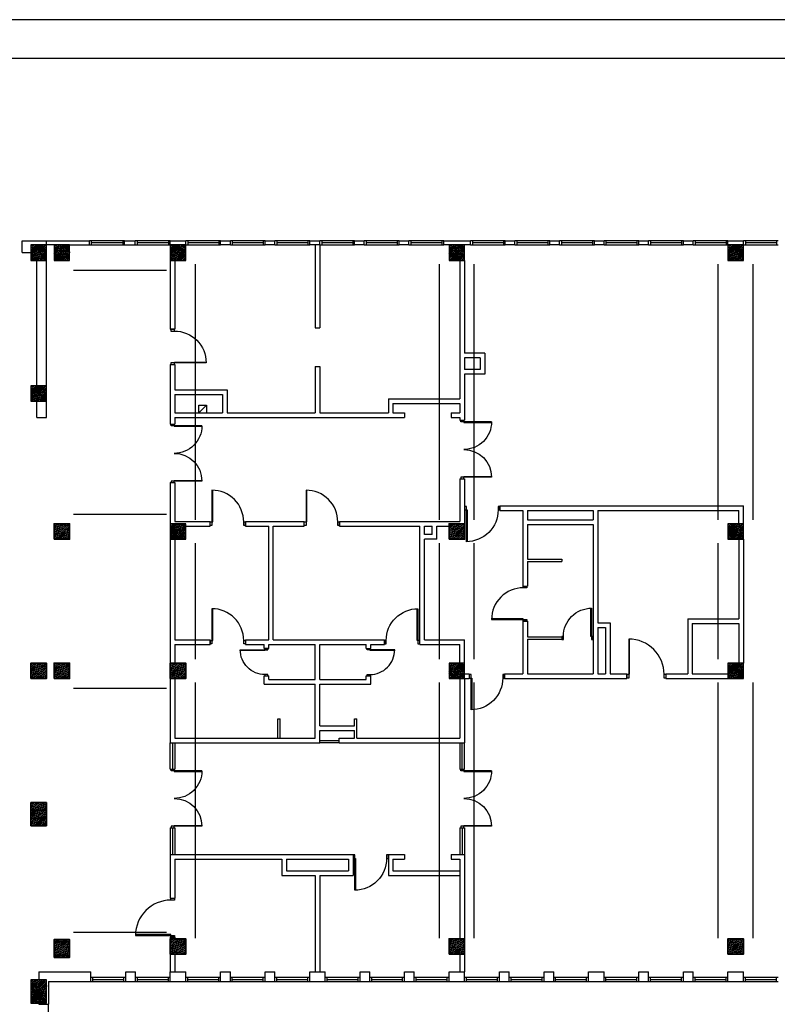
# Model space of a CAD drawing. Header units: millimetres. Extents: x 44889 to 52866, y -11417 to -4315.
# Tile 69 of 74: x 48862 to 49840, y -5587 to -4315. Entities that reach past the tile are written whole.
import ezdxf

# ---------------------------------------------------------------- set-up
doc = ezdxf.new("R2010")
doc.units = ezdxf.units.MM
for name, color, linetype in [('ARLES_ramka_wew', 10, 'Continuous'), ('ARLES_ramka_zew', 9, 'Continuous'), ('Podkład', 9, 'Continuous')]:
    doc.layers.add(name, color=color, linetype=linetype)
doc.layers.add('kreskowanie', color=9, linetype='Continuous', lineweight=18)
doc.layers.add('słupy gr0.7', color=9, linetype='Continuous', lineweight=35)

# ---------------------------------------------------------------- blocks, each defined once
blk = doc.blocks.new('słup 2')
at = {"layer": 'kreskowanie'}
h = blk.add_hatch(dxfattribs=at)
h.set_pattern_fill('ANSI36', color=256, style=0)
h.set_pattern_definition([(45, (-1340, -20), (1.683798, 6.173926), [7.9375, -1.5875, 0, -1.5875])])
h.paths.add_polyline_path([(20, -20), (20, 20), (-20, 20), (-20, -20)])
at = {"layer": 'słupy gr0.7'}
blk.add_lwpolyline([(-20, -20), (20, -20), (20, 20), (-20, 20)], close=True, dxfattribs=at)
blk = doc.blocks.new('d160')
at = {"layer": 'Podkład'}
for p, q in [((4.2, 80), (4.2, -4.2)), ((5.9, 4.2), (5.9, 80)), ((154.1, 4.2), (154.1, 80)), ((155.8, 80), (155.8, -4.2)), ((0, -4.2), (0, 4.2)), ((0, 4.2), (5.9, 4.2)), ((160, 4.2), (154.1, 4.2)), ((160, -4.2), (160, 4.2)), ((4.2, -4.2), (0, -4.2)), ((155.8, -4.2), (160, -4.2))]:
    blk.add_line(p, q, dxfattribs=at)
for centre, start, end in [((4.2, 4.2), 0, 90), ((155.8, 4.2), 89.9848, 180.0152)]:
    blk.add_arc(centre, 75.8, start, end, dxfattribs=at)

msp = doc.modelspace()

# ---------------------------------------------------------------- hatches: boundary and pattern name
at = {"layer": 'Podkład'}
h = msp.add_hatch(dxfattribs=at)
h.set_pattern_fill('ANSI36', color=256, scale=0.5, style=0)
h.set_pattern_definition([(45, (48216.0162, -4626.1265), (0.841899, 3.086963), [3.96875, -0.79375, 0, -0.79375])])
h.paths.add_polyline_path([(48896.02, -4626.13), (48896.02, -4606.13), (48876.02, -4606.13), (48876.02, -4626.13)])
h = msp.add_hatch(dxfattribs=at)
h.set_pattern_fill('ANSI36', color=256, scale=0.5, style=0)
h.set_pattern_definition([(45, (48246.0162, -4626.1265), (0.841899, 3.086963), [3.96875, -0.79375, 0, -0.79375])])
h.paths.add_polyline_path([(48926.02, -4626.13), (48926.02, -4606.13), (48906.02, -4606.13), (48906.02, -4626.13)])
h = msp.add_hatch(dxfattribs=at)
h.set_pattern_fill('ANSI36', color=256, scale=0.5, style=0)
h.set_pattern_definition([(45, (48396.0162, -4626.1265), (0.841899, 3.086963), [3.96875, -0.79375, 0, -0.79375])])
h.paths.add_polyline_path([(49076.02, -4626.13), (49076.02, -4606.13), (49056.02, -4606.13), (49056.02, -4626.13)])
h = msp.add_hatch(dxfattribs=at)
h.set_pattern_fill('ANSI36', color=256, scale=0.5, style=0)
h.set_pattern_definition([(45, (48756.0162, -4626.1265), (0.841899, 3.086963), [3.96875, -0.79375, 0, -0.79375])])
h.paths.add_polyline_path([(49436.02, -4626.13), (49436.02, -4606.13), (49416.02, -4606.13), (49416.02, -4626.13)])
h = msp.add_hatch(dxfattribs=at)
h.set_pattern_fill('ANSI36', color=256, scale=0.5, style=0)
h.set_pattern_definition([(45, (49116.0162, -4626.1265), (0.841899, 3.086963), [3.96875, -0.79375, 0, -0.79375])])
h.paths.add_polyline_path([(49796.02, -4626.13), (49796.02, -4606.13), (49776.02, -4606.13), (49776.02, -4626.13)])
h = msp.add_hatch(dxfattribs=at)
h.set_pattern_fill('ANSI36', color=256, scale=0.5, style=0)
h.set_pattern_definition([(45, (48216.0162, -4808.1265), (0.841899, 3.086963), [3.96875, -0.79375, 0, -0.79375])])
h.paths.add_polyline_path([(48896.02, -4808.13), (48896.02, -4788.13), (48876.02, -4788.13), (48876.02, -4808.13)])
h = msp.add_hatch(dxfattribs=at)
h.set_pattern_fill('ANSI36', color=256, scale=0.5, style=0)
h.set_pattern_definition([(45, (48396.0162, -4986.1265), (0.841899, 3.086963), [3.96875, -0.79375, 0, -0.79375])])
h.paths.add_polyline_path([(49076.02, -4986.13), (49076.02, -4966.13), (49056.02, -4966.13), (49056.02, -4986.13)])
h = msp.add_hatch(dxfattribs=at)
h.set_pattern_fill('ANSI36', color=256, scale=0.5, style=0)
h.set_pattern_definition([(45, (49116.0162, -4986.1265), (0.841899, 3.086963), [3.96875, -0.79375, 0, -0.79375])])
h.paths.add_polyline_path([(49796.02, -4986.13), (49796.02, -4966.13), (49776.02, -4966.13), (49776.02, -4986.13)])
h = msp.add_hatch(dxfattribs=at)
h.set_pattern_fill('ANSI36', color=256, scale=0.5, style=0)
h.set_pattern_definition([(45, (48756.0162, -5166.1265), (0.841899, 3.086963), [3.96875, -0.79375, 0, -0.79375])])
h.paths.add_polyline_path([(49436.02, -5166.13), (49436.02, -5146.13), (49416.02, -5146.13), (49416.02, -5166.13)])
h = msp.add_hatch(dxfattribs=at)
h.set_pattern_fill('ANSI36', color=256, scale=0.5, style=0)
h.set_pattern_definition([(45, (49116.0162, -5166.1265), (0.841899, 3.086963), [3.96875, -0.79375, 0, -0.79375])])
h.paths.add_polyline_path([(49796.02, -5166.13), (49796.02, -5146.13), (49776.02, -5146.13), (49776.02, -5166.13)])
h = msp.add_hatch(dxfattribs=at)
h.set_pattern_fill('ANSI36', color=256, scale=0.5, style=0)
h.set_pattern_definition([(45, (48876.0162, -5585.1265), (0.8419, 3.08696), [3.96875, -0.79375, 0, -0.79375])])
h.paths.add_polyline_path([(48896.02, -5585.13), (48896.02, -5555.13), (48876.02, -5555.13), (48876.02, -5585.13)])

# ---------------------------------------------------------------- linework, layer by layer
at = {"layer": 'ARLES_ramka_wew', "linetype": 'Continuous'}
msp.add_lwpolyline([(52815.71, -4365.45), (44938.58, -4365.45), (44938.58, -8496.66), (45088.58, -8496.66), (45088.58, -11366.66), (52815.71, -11366.66)], close=True, dxfattribs=at)
at = {"layer": 'ARLES_ramka_zew'}
msp.add_lwpolyline([(44888.58, -11416.66), (52865.71, -11416.66), (52865.71, -4315.45), (44888.58, -4315.45)], close=True, dxfattribs=at)
at = {"layer": 'Podkład'}
for p, q in [((48864.52, -4616.13), (48864.52, -4601.13)), ((48864.52, -4601.13), (48896.02, -4601.13)), ((48896.02, -4601.13), (48951.52, -4601.13)), ((48896.02, -4606.13), (48896.02, -4601.13)), ((48951.52, -4606.13), (48951.52, -4601.13)), ((48997.02, -4601.13), (48951.52, -4601.13)), ((48954.02, -4601.13), (48954.02, -4606.13)), ((48994.52, -4601.13), (48994.52, -4606.13)), ((48997.02, -4606.13), (48997.02, -4601.13)), ((48997.02, -4601.13), (49010.52, -4601.13)), ((49010.52, -4606.13), (49010.52, -4601.13)), ((49056.02, -4601.13), (49010.52, -4601.13)), ((49013.02, -4601.13), (49013.02, -4606.13)), ((49053.52, -4601.13), (49053.52, -4606.13)), ((49056.02, -4606.13), (49056.02, -4601.13)), ((49056.02, -4601.13), (49076.02, -4601.13)), ((49076.02, -4606.13), (49076.02, -4601.13)), ((49121.02, -4601.13), (49076.02, -4601.13)), ((49078.52, -4601.13), (49078.52, -4606.13)), ((49118.52, -4601.13), (49118.52, -4606.13)), ((49121.02, -4606.13), (49121.02, -4601.13)), ((49121.02, -4601.13), (49133.52, -4601.13)), ((49133.52, -4606.13), (49133.52, -4601.13)), ((49178.52, -4601.13), (49133.52, -4601.13)), ((49136.02, -4601.13), (49136.02, -4606.13)), ((49176.02, -4601.13), (49176.02, -4606.13)), ((49178.52, -4606.13), (49178.52, -4601.13)), ((49178.52, -4601.13), (49191.02, -4601.13)), ((49191.02, -4606.13), (49191.02, -4601.13)), ((49236.02, -4601.13), (49191.02, -4601.13)), ((49193.52, -4601.13), (49193.52, -4606.13)), ((49233.52, -4601.13), (49233.52, -4606.13)), ((49236.02, -4606.13), (49236.02, -4601.13)), ((49236.02, -4601.13), (49249.02, -4601.13)), ((49249.02, -4606.13), (49249.02, -4601.13)), ((49294.02, -4601.13), (49249.02, -4601.13)), ((49251.52, -4601.13), (49251.52, -4606.13)), ((49291.52, -4601.13), (49291.52, -4606.13)), ((49294.02, -4606.13), (49294.02, -4601.13)), ((49294.02, -4601.13), (49306.52, -4601.13)), ((49306.52, -4606.13), (49306.52, -4601.13)), ((49351.52, -4601.13), (49306.52, -4601.13)), ((49309.02, -4601.13), (49309.02, -4606.13)), ((49349.02, -4601.13), (49349.02, -4606.13)), ((49351.52, -4606.13), (49351.52, -4601.13)), ((49351.52, -4601.13), (49364.02, -4601.13)), ((49364.02, -4606.13), (49364.02, -4601.13)), ((49409.02, -4601.13), (49364.02, -4601.13)), ((49366.52, -4601.13), (49366.52, -4606.13)), ((49406.52, -4601.13), (49406.52, -4606.13)), ((49409.02, -4606.13), (49409.02, -4601.13)), ((49409.02, -4601.13), (49443.52, -4601.13)), ((49443.52, -4606.13), (49443.52, -4601.13)), ((49488.52, -4601.13), (49443.52, -4601.13)), ((49446.02, -4601.13), (49446.02, -4606.13)), ((49486.02, -4601.13), (49486.02, -4606.13)), ((49488.52, -4606.13), (49488.52, -4601.13)), ((49488.52, -4601.13), (49501.02, -4601.13)), ((49501.02, -4606.13), (49501.02, -4601.13)), ((49546.02, -4601.13), (49501.02, -4601.13)), ((49503.52, -4601.13), (49503.52, -4606.13)), ((49543.52, -4601.13), (49543.52, -4606.13)), ((49546.02, -4606.13), (49546.02, -4601.13)), ((49546.02, -4601.13), (49558.52, -4601.13)), ((49558.52, -4606.13), (49558.52, -4601.13)), ((49603.52, -4601.13), (49558.52, -4601.13)), ((49561.02, -4601.13), (49561.02, -4606.13)), ((49601.02, -4601.13), (49601.02, -4606.13)), ((49603.52, -4606.13), (49603.52, -4601.13)), ((49603.52, -4601.13), (49616.02, -4601.13)), ((49616.02, -4606.13), (49616.02, -4601.13)), ((49661.02, -4601.13), (49616.02, -4601.13)), ((49618.52, -4601.13), (49618.52, -4606.13)), ((49658.52, -4601.13), (49658.52, -4606.13)), ((49661.02, -4606.13), (49661.02, -4601.13)), ((49661.02, -4601.13), (49673.52, -4601.13)), ((49673.52, -4606.13), (49673.52, -4601.13)), ((49718.52, -4601.13), (49673.52, -4601.13)), ((49676.02, -4601.13), (49676.02, -4606.13)), ((49716.02, -4601.13), (49716.02, -4606.13)), ((49718.52, -4606.13), (49718.52, -4601.13)), ((49718.52, -4601.13), (49731.02, -4601.13)), ((49731.02, -4606.13), (49731.02, -4601.13)), ((49776.02, -4601.13), (49731.02, -4601.13)), ((49733.52, -4601.13), (49733.52, -4606.13)), ((49773.52, -4601.13), (49773.52, -4606.13)), ((49776.02, -4606.13), (49776.02, -4601.13)), ((49776.02, -4601.13), (49796.02, -4601.13)), ((49796.02, -4606.13), (49796.02, -4601.13)), ((49841.02, -4601.13), (49796.02, -4601.13)), ((49798.52, -4601.13), (49798.52, -4606.13)), ((49838.52, -4601.13), (49838.52, -4606.13)), ((48906.02, -4606.13), (48896.02, -4606.13)), ((48926.02, -4606.13), (48951.52, -4606.13)), ((48951.52, -4606.13), (48997.02, -4606.13)), ((48994.52, -4603.63), (48954.02, -4603.63)), ((48997.02, -4606.13), (49010.52, -4606.13)), ((49010.52, -4606.13), (49056.02, -4606.13)), ((49053.52, -4603.63), (49013.02, -4603.63)), ((49076.02, -4606.13), (49121.02, -4606.13)), ((49118.52, -4603.63), (49078.52, -4603.63)), ((49133.52, -4606.13), (49121.02, -4606.13)), ((49133.52, -4606.13), (49178.52, -4606.13)), ((49176.02, -4603.63), (49136.02, -4603.63)), ((49191.02, -4606.13), (49178.52, -4606.13)), ((49191.02, -4606.13), (49236.02, -4606.13)), ((49233.52, -4603.63), (49193.52, -4603.63)), ((49249.02, -4606.13), (49236.02, -4606.13)), ((49243.02, -4606.13), (49243.02, -4713.13)), ((49249.02, -4606.13), (49249.02, -4713.13)), ((49249.02, -4606.13), (49294.02, -4606.13)), ((49291.52, -4603.63), (49251.52, -4603.63)), ((49306.52, -4606.13), (49294.02, -4606.13)), ((49306.52, -4606.13), (49351.52, -4606.13)), ((49349.02, -4603.63), (49309.02, -4603.63)), ((49364.02, -4606.13), (49351.52, -4606.13)), ((49364.02, -4606.13), (49409.02, -4606.13)), ((49406.52, -4603.63), (49366.52, -4603.63)), ((49416.02, -4606.13), (49409.02, -4606.13)), ((49443.52, -4606.13), (49436.02, -4606.13)), ((49443.52, -4606.13), (49488.52, -4606.13)), ((49486.02, -4603.63), (49446.02, -4603.63)), ((49501.02, -4606.13), (49488.52, -4606.13)), ((49501.02, -4606.13), (49546.02, -4606.13)), ((49543.52, -4603.63), (49503.52, -4603.63)), ((49558.52, -4606.13), (49546.02, -4606.13)), ((49558.52, -4606.13), (49603.52, -4606.13)), ((49601.02, -4603.63), (49561.02, -4603.63)), ((49616.02, -4606.13), (49603.52, -4606.13)), ((49616.02, -4606.13), (49661.02, -4606.13)), ((49658.52, -4603.63), (49618.52, -4603.63)), ((49673.52, -4606.13), (49661.02, -4606.13)), ((49673.52, -4606.13), (49718.52, -4606.13)), ((49716.02, -4603.63), (49676.02, -4603.63)), ((49731.02, -4606.13), (49718.52, -4606.13)), ((49731.02, -4606.13), (49776.02, -4606.13)), ((49773.52, -4603.63), (49733.52, -4603.63)), ((49796.02, -4606.13), (49841.02, -4606.13)), ((49838.52, -4603.63), (49798.52, -4603.63)), ((48864.52, -4616.13), (48876.02, -4616.13)), ((48883.52, -4788.13), (48883.52, -4626.13)), ((48896.02, -4788.13), (48896.02, -4626.13)), ((49056.02, -4626.13), (49056.02, -4715.13)), ((49062.02, -4626.13), (49062.02, -4715.13)), ((49430.02, -4626.13), (49430.02, -4805.13)), ((49436.02, -4626.13), (49436.02, -4746.13)), ((48931.02, -4638.63), (49051.02, -4638.63)), ((49088.52, -4961.13), (49088.52, -4631.13)), ((49403.52, -4961.13), (49403.52, -4631.13)), ((49448.52, -4961.13), (49448.52, -4631.13)), ((49763.52, -4961.13), (49763.52, -4631.13)), ((49808.52, -4961.13), (49808.52, -4631.13)), ((49056.02, -4715.13), (49062.02, -4715.13)), ((49243.02, -4713.13), (49249.02, -4713.13)), ((49462.02, -4746.13), (49436.02, -4746.13)), ((49456.02, -4752.13), (49436.02, -4752.13)), ((49436.02, -4752.13), (49436.02, -4767.13)), ((49456.02, -4752.13), (49456.02, -4767.13)), ((49462.02, -4746.13), (49462.02, -4773.13)), ((49056.02, -4760.63), (49062.02, -4760.63)), ((49056.02, -4760.63), (49056.02, -4837.63)), ((49062.02, -4760.63), (49062.02, -4793.13)), ((49243.02, -4763.13), (49249.02, -4763.13)), ((49243.02, -4763.13), (49243.02, -4823.13)), ((49249.02, -4763.13), (49249.02, -4823.13)), ((49456.02, -4767.13), (49436.02, -4767.13)), ((49462.02, -4773.13), (49436.02, -4773.13)), ((49436.02, -4773.13), (49436.02, -4832.63)), ((49062.02, -4793.13), (49129.52, -4793.13)), ((49062.02, -4799.13), (49123.52, -4799.13)), ((49062.02, -4799.13), (49062.02, -4823.13)), ((49123.52, -4799.13), (49123.52, -4823.13)), ((49129.52, -4793.13), (49129.52, -4823.13)), ((48883.52, -4829.13), (48883.52, -4808.13)), ((48896.02, -4829.13), (48896.02, -4808.13)), ((49092.77, -4823.13), (49092.77, -4813.13)), ((49092.77, -4813.13), (49102.77, -4813.13)), ((49092.77, -4823.13), (49102.77, -4813.13)), ((49102.77, -4813.13), (49102.77, -4823.13)), ((49337.52, -4805.13), (49337.52, -4823.13)), ((49337.52, -4805.13), (49430.02, -4805.13)), ((49343.52, -4811.13), (49343.52, -4823.13)), ((49343.52, -4811.13), (49430.02, -4811.13)), ((49430.02, -4811.13), (49430.02, -4823.13)), ((48883.52, -4829.13), (48896.02, -4829.13)), ((49062.02, -4823.13), (49123.52, -4823.13)), ((49062.02, -4829.13), (49358.52, -4829.13)), ((49062.02, -4829.13), (49062.02, -4837.63)), ((49129.52, -4823.13), (49243.02, -4823.13)), ((49249.02, -4823.13), (49337.52, -4823.13)), ((49343.52, -4823.13), (49358.52, -4823.13)), ((49358.52, -4823.13), (49358.52, -4829.13)), ((49418.52, -4823.13), (49418.52, -4829.13)), ((49418.52, -4823.13), (49430.02, -4823.13)), ((49418.52, -4829.13), (49430.02, -4829.13)), ((49430.02, -4829.13), (49430.02, -4832.63)), ((49056.02, -4837.63), (49062.02, -4837.63)), ((49430.02, -4832.63), (49436.02, -4832.63)), ((49056.02, -4913.13), (49062.02, -4913.13)), ((49056.02, -4913.13), (49056.02, -4976.13)), ((49062.02, -4913.13), (49062.02, -4963.13)), ((49430.02, -4908.13), (49436.02, -4908.13)), ((49430.02, -4908.13), (49430.02, -4963.13)), ((49436.02, -4908.13), (49436.02, -4980.62)), ((49481.52, -4943.13), (49796.02, -4943.13)), ((49481.52, -4943.13), (49481.52, -4949.13)), ((49796.02, -4966.13), (49796.02, -4943.13)), ((48931.02, -4953.63), (49051.02, -4953.63)), ((49481.52, -4949.13), (49511.02, -4949.13)), ((49511.02, -4949.13), (49511.02, -5046.63)), ((49517.02, -4949.13), (49517.02, -4961.13)), ((49517.02, -4949.13), (49602.02, -4949.13)), ((49602.02, -4949.13), (49602.02, -4961.13)), ((49608.02, -4949.13), (49608.02, -5094.13)), ((49608.02, -4949.13), (49790.02, -4949.13)), ((49790.02, -4966.13), (49790.02, -4949.13)), ((49062.02, -4963.13), (49107.52, -4963.13)), ((49076.02, -4969.13), (49107.52, -4969.13)), ((49107.52, -4969.13), (49107.52, -4963.13)), ((49153.02, -4969.13), (49153.02, -4963.13)), ((49153.02, -4963.13), (49229.02, -4963.13)), ((49153.02, -4969.13), (49183.02, -4969.13)), ((49183.02, -5116.13), (49183.02, -4969.13)), ((49189.02, -5116.13), (49189.02, -4969.13)), ((49189.02, -4969.13), (49229.02, -4969.13)), ((49229.02, -4969.13), (49229.02, -4963.13)), ((49274.52, -4969.13), (49274.52, -4963.13)), ((49274.52, -4963.13), (49430.02, -4963.13)), ((49274.52, -4969.13), (49378.02, -4969.13)), ((49378.02, -5122.13), (49378.02, -4969.13)), ((49384.02, -4969.13), (49394.02, -4969.13)), ((49384.02, -4980.13), (49384.02, -4969.13)), ((49394.02, -4980.13), (49394.02, -4969.13)), ((49400.02, -4986.13), (49400.02, -4969.13)), ((49400.02, -4969.13), (49416.02, -4969.13)), ((49517.02, -4961.13), (49602.02, -4961.13)), ((49517.02, -4967.13), (49602.02, -4967.13)), ((49517.02, -4967.13), (49517.02, -5012.13)), ((49602.02, -4967.13), (49602.02, -5160.13)), ((49394.02, -4980.13), (49384.02, -4980.13)), ((49056.02, -4986.13), (49056.02, -5146.13)), ((49062.02, -4986.13), (49062.02, -5116.13)), ((49088.52, -5141.13), (49088.52, -4991.13)), ((49384.02, -5116.13), (49384.02, -4986.13)), ((49400.02, -4986.13), (49384.02, -4986.13)), ((49403.52, -5141.13), (49403.52, -4991.13)), ((49448.52, -5141.13), (49448.52, -4991.13)), ((49763.52, -5141.13), (49763.52, -4991.13)), ((49790.02, -4986.13), (49790.02, -5089.13)), ((49796.02, -4986.13), (49796.02, -5146.13)), ((49517.02, -5012.13), (49561.52, -5012.13)), ((49517.02, -5015.13), (49561.52, -5015.13)), ((49517.02, -5015.13), (49517.02, -5046.63)), ((49561.52, -5012.13), (49561.52, -5015.13)), ((49511.02, -5046.63), (49517.02, -5046.63)), ((49511.02, -5092.13), (49517.02, -5092.13)), ((49511.02, -5092.13), (49511.02, -5160.13)), ((49517.02, -5092.13), (49517.02, -5112.13)), ((49608.02, -5094.13), (49624.02, -5094.13)), ((49624.02, -5094.13), (49624.02, -5160.13)), ((49724.02, -5089.13), (49724.02, -5160.13)), ((49724.02, -5089.13), (49790.02, -5089.13)), ((49730.02, -5095.13), (49730.02, -5160.13)), ((49730.02, -5095.13), (49790.02, -5095.13)), ((49790.02, -5095.13), (49790.02, -5146.13)), ((49608.02, -5100.13), (49618.02, -5100.13)), ((49608.02, -5100.13), (49608.02, -5160.13)), ((49618.02, -5100.13), (49618.02, -5160.13)), ((49062.02, -5116.13), (49107.52, -5116.13)), ((49062.02, -5122.13), (49107.52, -5122.13)), ((49062.02, -5122.13), (49062.02, -5146.13)), ((49107.52, -5116.13), (49107.52, -5122.13)), ((49153.02, -5116.13), (49153.02, -5122.13)), ((49153.02, -5116.13), (49183.02, -5116.13)), ((49153.02, -5122.13), (49177.02, -5122.13)), ((49177.02, -5127.13), (49177.02, -5122.13)), ((49183.02, -5122.13), (49243.02, -5122.13)), ((49183.02, -5127.13), (49183.02, -5122.13)), ((49189.02, -5116.13), (49332.52, -5116.13)), ((49243.02, -5167.13), (49243.02, -5122.13)), ((49249.02, -5167.13), (49249.02, -5122.13)), ((49249.02, -5122.13), (49309.02, -5122.13)), ((49309.02, -5127.13), (49309.02, -5122.13)), ((49315.02, -5122.13), (49332.52, -5122.13)), ((49315.02, -5127.13), (49315.02, -5122.13)), ((49332.52, -5122.13), (49332.52, -5116.13)), ((49378.02, -5122.13), (49430.02, -5122.13)), ((49384.02, -5116.13), (49436.02, -5116.13)), ((49430.02, -5146.13), (49430.02, -5122.13)), ((49436.02, -5146.13), (49436.02, -5116.13)), ((49517.02, -5112.13), (49561.52, -5112.13)), ((49517.02, -5115.13), (49561.52, -5115.13)), ((49517.02, -5115.13), (49517.02, -5160.13)), ((49561.52, -5112.13), (49561.52, -5115.13)), ((49177.02, -5127.13), (49183.02, -5127.13)), ((49309.02, -5127.13), (49315.02, -5127.13)), ((49436.02, -5160.13), (49442.02, -5160.13)), ((49442.02, -5160.13), (49442.02, -5166.13)), ((49487.52, -5160.13), (49487.52, -5166.13)), ((49487.52, -5160.13), (49511.02, -5160.13)), ((49517.02, -5160.13), (49602.02, -5160.13)), ((49608.02, -5160.13), (49618.02, -5160.13)), ((49624.02, -5160.13), (49645.52, -5160.13)), ((49645.52, -5160.13), (49645.52, -5166.13)), ((49696.02, -5160.13), (49696.02, -5166.13)), ((49696.02, -5160.13), (49724.02, -5160.13)), ((49730.02, -5160.13), (49776.02, -5160.13)), ((49056.02, -5166.13), (49056.02, -5249.13)), ((49062.02, -5166.13), (49062.02, -5243.13)), ((49088.52, -5501.13), (49088.52, -5171.13)), ((49177.02, -5173.13), (49177.02, -5162.63)), ((49177.02, -5162.63), (49183.02, -5162.63)), ((49177.02, -5173.13), (49243.02, -5173.13)), ((49183.02, -5167.13), (49183.02, -5162.63)), ((49183.02, -5167.13), (49243.02, -5167.13)), ((49243.02, -5243.13), (49243.02, -5173.13)), ((49249.02, -5167.13), (49309.02, -5167.13)), ((49249.02, -5173.13), (49315.02, -5173.13)), ((49249.02, -5227.13), (49249.02, -5173.13)), ((49309.02, -5167.13), (49309.02, -5162.63)), ((49309.02, -5162.63), (49315.02, -5162.63)), ((49315.02, -5173.13), (49315.02, -5162.63)), ((49403.52, -5501.13), (49403.52, -5171.13)), ((49430.02, -5166.13), (49430.02, -5243.13)), ((49436.02, -5166.13), (49436.02, -5249.13)), ((49436.02, -5166.13), (49442.02, -5166.13)), ((49448.52, -5501.13), (49448.52, -5171.13)), ((49487.52, -5166.13), (49645.52, -5166.13)), ((49696.02, -5166.13), (49776.02, -5166.13)), ((49763.52, -5501.13), (49763.52, -5171.13)), ((49808.52, -5501.13), (49808.52, -5171.13)), ((48931.02, -5178.63), (49051.02, -5178.63)), ((49195.02, -5243.13), (49195.02, -5218.13)), ((49195.02, -5218.13), (49198.02, -5218.13)), ((49198.02, -5243.13), (49198.02, -5218.13)), ((49294.02, -5218.13), (49297.02, -5218.13)), ((49294.02, -5227.13), (49294.02, -5218.13)), ((49297.02, -5243.13), (49297.02, -5218.13)), ((49249.02, -5227.13), (49294.02, -5227.13)), ((49249.02, -5249.13), (49249.02, -5233.13)), ((49249.02, -5233.13), (49294.02, -5233.13)), ((49294.02, -5243.13), (49294.02, -5233.13)), ((49056.02, -5249.13), (49249.02, -5249.13)), ((49056.02, -5283.13), (49056.02, -5249.13)), ((49059.02, -5249.13), (49059.02, -5283.13)), ((49062.02, -5243.13), (49243.02, -5243.13)), ((49062.02, -5249.13), (49062.02, -5283.13)), ((49274.02, -5246.63), (49249.02, -5246.63)), ((49274.02, -5249.13), (49249.02, -5249.13)), ((49274.02, -5243.13), (49294.02, -5243.13)), ((49274.02, -5249.13), (49274.02, -5243.13)), ((49274.02, -5249.13), (49436.02, -5249.13)), ((49297.02, -5243.13), (49430.02, -5243.13)), ((49430.02, -5249.13), (49430.02, -5283.13)), ((49433.02, -5283.13), (49433.02, -5249.13)), ((49436.02, -5283.13), (49436.02, -5249.13)), ((49056.02, -5283.13), (49062.02, -5283.13)), ((49430.02, -5283.13), (49436.02, -5283.13)), ((49056.02, -5358.63), (49062.02, -5358.63)), ((49056.02, -5358.63), (49056.02, -5393.13)), ((49059.02, -5358.63), (49059.02, -5393.13)), ((49062.02, -5358.63), (49062.02, -5393.13)), ((49430.02, -5358.63), (49436.02, -5358.63)), ((49430.02, -5358.63), (49430.02, -5393.13)), ((49433.02, -5358.63), (49433.02, -5393.13)), ((49436.02, -5358.63), (49436.02, -5393.13)), ((49056.02, -5393.13), (49056.02, -5449.63)), ((49056.02, -5393.13), (49292.02, -5393.13)), ((49062.02, -5399.13), (49200.02, -5399.13)), ((49062.02, -5399.13), (49062.02, -5449.63)), ((49200.02, -5399.13), (49200.02, -5420.13)), ((49206.02, -5399.13), (49206.02, -5414.13)), ((49206.02, -5399.13), (49286.02, -5399.13)), ((49286.02, -5399.13), (49286.02, -5414.13)), ((49292.02, -5393.13), (49292.02, -5420.13)), ((49337.52, -5393.13), (49337.52, -5420.13)), ((49337.52, -5393.13), (49358.52, -5393.13)), ((49343.52, -5399.13), (49343.52, -5414.13)), ((49343.52, -5399.13), (49358.52, -5399.13)), ((49358.52, -5393.13), (49358.52, -5399.13)), ((49418.52, -5393.13), (49418.52, -5399.13)), ((49418.52, -5393.13), (49436.02, -5393.13)), ((49418.52, -5399.13), (49430.02, -5399.13)), ((49430.02, -5399.13), (49430.02, -5501.99)), ((49436.02, -5393.13), (49436.02, -5501.99)), ((49206.02, -5414.13), (49286.02, -5414.13)), ((49343.52, -5414.13), (49430.02, -5414.13)), ((49200.02, -5420.13), (49243.02, -5420.13)), ((49243.02, -5420.13), (49243.02, -5544.63)), ((49249.02, -5420.13), (49249.02, -5544.63)), ((49249.02, -5420.13), (49292.02, -5420.13)), ((49337.52, -5420.13), (49430.02, -5420.13)), ((49056.02, -5449.63), (49062.02, -5449.63)), ((48931.02, -5493.63), (49051.02, -5493.63)), ((49056.02, -5500.13), (49062.02, -5500.13)), ((49056.02, -5500.13), (49056.02, -5501.99)), ((49062.02, -5500.13), (49062.02, -5501.99)), ((49056.02, -5521.99), (49056.02, -5544.63)), ((49062.02, -5521.99), (49062.02, -5544.63)), ((49430.02, -5521.99), (49430.02, -5544.63)), ((49436.02, -5521.99), (49436.02, -5544.63)), ((48886.02, -5544.63), (48886.02, -5555.13)), ((48886.02, -5544.63), (48953.52, -5544.63)), ((48953.52, -5557.13), (48953.52, -5544.63)), ((48998.52, -5552.13), (48953.52, -5552.13)), ((48956.02, -5557.13), (48956.02, -5552.13)), ((48956.02, -5554.63), (48996.02, -5554.63)), ((48996.02, -5557.13), (48996.02, -5552.13)), ((48998.52, -5557.13), (48998.52, -5544.63)), ((48998.52, -5544.63), (49011.02, -5544.63)), ((49011.02, -5557.13), (49011.02, -5544.63)), ((49056.02, -5552.13), (49011.02, -5552.13)), ((49013.52, -5557.13), (49013.52, -5552.13)), ((49013.52, -5554.63), (49053.52, -5554.63)), ((49053.52, -5557.13), (49053.52, -5552.13)), ((49056.02, -5557.13), (49056.02, -5544.63)), ((49056.02, -5544.63), (49076.02, -5544.63)), ((49076.02, -5557.13), (49076.02, -5544.63)), ((49121.02, -5552.13), (49076.02, -5552.13)), ((49078.52, -5557.13), (49078.52, -5552.13)), ((49078.52, -5554.63), (49118.52, -5554.63)), ((49118.52, -5557.13), (49118.52, -5552.13)), ((49121.02, -5557.13), (49121.02, -5544.63)), ((49121.02, -5544.63), (49133.52, -5544.63)), ((49133.52, -5557.13), (49133.52, -5544.63)), ((49178.52, -5552.13), (49133.52, -5552.13)), ((49136.02, -5557.13), (49136.02, -5552.13)), ((49136.02, -5554.63), (49176.02, -5554.63)), ((49176.02, -5557.13), (49176.02, -5552.13)), ((49178.52, -5557.13), (49178.52, -5544.63)), ((49178.52, -5544.63), (49191.02, -5544.63)), ((49191.02, -5557.13), (49191.02, -5544.63)), ((49236.02, -5552.13), (49191.02, -5552.13)), ((49193.52, -5557.13), (49193.52, -5552.13)), ((49193.52, -5554.63), (49233.52, -5554.63)), ((49233.52, -5557.13), (49233.52, -5552.13)), ((49236.02, -5557.13), (49236.02, -5544.63)), ((49236.02, -5544.63), (49256.02, -5544.63)), ((49256.02, -5557.13), (49256.02, -5544.63)), ((49301.02, -5552.13), (49256.02, -5552.13)), ((49258.52, -5557.13), (49258.52, -5552.13)), ((49258.52, -5554.63), (49298.52, -5554.63)), ((49298.52, -5557.13), (49298.52, -5552.13)), ((49301.02, -5557.13), (49301.02, -5544.63)), ((49301.02, -5544.63), (49313.52, -5544.63)), ((49313.52, -5557.13), (49313.52, -5544.63)), ((49358.52, -5552.13), (49313.52, -5552.13)), ((49316.02, -5557.13), (49316.02, -5552.13)), ((49316.02, -5554.63), (49356.02, -5554.63)), ((49356.02, -5557.13), (49356.02, -5552.13)), ((49358.52, -5557.13), (49358.52, -5544.63)), ((49358.52, -5544.63), (49371.02, -5544.63)), ((49371.02, -5557.13), (49371.02, -5544.63)), ((49416.02, -5552.13), (49371.02, -5552.13)), ((49373.52, -5557.13), (49373.52, -5552.13)), ((49373.52, -5554.63), (49413.52, -5554.63)), ((49413.52, -5557.13), (49413.52, -5552.13)), ((49416.02, -5557.13), (49416.02, -5544.63)), ((49416.02, -5544.63), (49436.02, -5544.63)), ((49436.02, -5557.13), (49436.02, -5544.63)), ((49481.02, -5552.13), (49436.02, -5552.13)), ((49438.52, -5557.13), (49438.52, -5552.13)), ((49438.52, -5554.63), (49478.52, -5554.63)), ((49478.52, -5557.13), (49478.52, -5552.13)), ((49481.02, -5557.13), (49481.02, -5544.63)), ((49481.02, -5544.63), (49493.52, -5544.63)), ((49493.52, -5557.13), (49493.52, -5544.63)), ((49538.52, -5552.13), (49493.52, -5552.13)), ((49496.02, -5557.13), (49496.02, -5552.13)), ((49496.02, -5554.63), (49536.02, -5554.63)), ((49536.02, -5557.13), (49536.02, -5552.13)), ((49538.52, -5557.13), (49538.52, -5544.63)), ((49538.52, -5544.63), (49551.02, -5544.63)), ((49551.02, -5557.13), (49551.02, -5544.63)), ((49596.02, -5552.13), (49551.02, -5552.13)), ((49553.52, -5557.13), (49553.52, -5552.13)), ((49553.52, -5554.63), (49593.52, -5554.63)), ((49593.52, -5557.13), (49593.52, -5552.13)), ((49596.02, -5557.13), (49596.02, -5544.63)), ((49596.02, -5544.63), (49616.02, -5544.63)), ((49616.02, -5557.13), (49616.02, -5544.63)), ((49661.02, -5552.13), (49616.02, -5552.13)), ((49618.52, -5557.13), (49618.52, -5552.13)), ((49618.52, -5554.63), (49658.52, -5554.63)), ((49658.52, -5557.13), (49658.52, -5552.13)), ((49661.02, -5557.13), (49661.02, -5544.63)), ((49661.02, -5544.63), (49673.52, -5544.63)), ((49673.52, -5557.13), (49673.52, -5544.63)), ((49718.52, -5552.13), (49673.52, -5552.13)), ((49676.02, -5557.13), (49676.02, -5552.13)), ((49676.02, -5554.63), (49716.02, -5554.63)), ((49716.02, -5557.13), (49716.02, -5552.13)), ((49718.52, -5557.13), (49718.52, -5544.63)), ((49718.52, -5544.63), (49731.02, -5544.63)), ((49731.02, -5557.13), (49731.02, -5544.63)), ((49776.02, -5552.13), (49731.02, -5552.13)), ((49733.52, -5557.13), (49733.52, -5552.13)), ((49733.52, -5554.63), (49773.52, -5554.63)), ((49773.52, -5557.13), (49773.52, -5552.13)), ((49776.02, -5557.13), (49776.02, -5544.63)), ((49776.02, -5544.63), (49796.02, -5544.63)), ((49796.02, -5557.13), (49796.02, -5544.63)), ((49841.02, -5552.13), (49796.02, -5552.13)), ((49798.52, -5557.13), (49798.52, -5552.13)), ((49798.52, -5554.63), (49838.52, -5554.63)), ((49838.52, -5557.13), (49838.52, -5552.13)), ((48898.52, -5557.13), (48898.52, -5586.63)), ((48898.52, -5557.13), (48953.52, -5557.13)), ((48953.52, -5557.13), (48998.52, -5557.13)), ((48998.52, -5557.13), (49011.02, -5557.13)), ((49011.02, -5557.13), (49056.02, -5557.13)), ((49056.02, -5557.13), (49076.02, -5557.13)), ((49076.02, -5557.13), (49121.02, -5557.13)), ((49121.02, -5557.13), (49133.52, -5557.13)), ((49133.52, -5557.13), (49178.52, -5557.13)), ((49178.52, -5557.13), (49191.02, -5557.13)), ((49191.02, -5557.13), (49236.02, -5557.13)), ((49236.02, -5557.13), (49256.02, -5557.13)), ((49256.02, -5557.13), (49301.02, -5557.13)), ((49301.02, -5557.13), (49313.52, -5557.13)), ((49313.52, -5557.13), (49358.52, -5557.13)), ((49358.52, -5557.13), (49371.02, -5557.13)), ((49371.02, -5557.13), (49416.02, -5557.13)), ((49416.02, -5557.13), (49436.02, -5557.13)), ((49436.02, -5557.13), (49481.02, -5557.13)), ((49481.02, -5557.13), (49493.52, -5557.13)), ((49493.52, -5557.13), (49538.52, -5557.13)), ((49538.52, -5557.13), (49551.02, -5557.13)), ((49551.02, -5557.13), (49596.02, -5557.13)), ((49596.02, -5557.13), (49616.02, -5557.13)), ((49616.02, -5557.13), (49661.02, -5557.13)), ((49661.02, -5557.13), (49673.52, -5557.13)), ((49673.52, -5557.13), (49718.52, -5557.13)), ((49718.52, -5557.13), (49731.02, -5557.13)), ((49731.02, -5557.13), (49776.02, -5557.13)), ((49776.02, -5557.13), (49796.02, -5557.13)), ((49796.02, -5557.13), (49841.02, -5557.13)), ((48886.02, -5585.13), (48886.02, -5586.63)), ((48886.02, -5586.63), (48898.52, -5586.63)), ((48898.52, -5631.63), (48898.52, -5586.63))]:
    msp.add_line(p, q, dxfattribs=at)
for points in [[(48876.02, -4626.13), (48896.02, -4626.13), (48896.02, -4606.13), (48876.02, -4606.13)], [(48906.02, -4626.13), (48926.02, -4626.13), (48926.02, -4606.13), (48906.02, -4606.13)], [(49056.02, -4626.13), (49076.02, -4626.13), (49076.02, -4606.13), (49056.02, -4606.13)], [(49416.02, -4626.13), (49436.02, -4626.13), (49436.02, -4606.13), (49416.02, -4606.13)], [(49776.02, -4626.13), (49796.02, -4626.13), (49796.02, -4606.13), (49776.02, -4606.13)], [(48876.02, -4808.13), (48896.02, -4808.13), (48896.02, -4788.13), (48876.02, -4788.13)], [(49056.02, -4986.13), (49076.02, -4986.13), (49076.02, -4966.13), (49056.02, -4966.13)], [(49776.02, -4986.13), (49796.02, -4986.13), (49796.02, -4966.13), (49776.02, -4966.13)], [(49416.02, -5166.13), (49436.02, -5166.13), (49436.02, -5146.13), (49416.02, -5146.13)], [(49776.02, -5166.13), (49796.02, -5166.13), (49796.02, -5146.13), (49776.02, -5146.13)], [(48876.02, -5585.13), (48896.02, -5585.13), (48896.02, -5555.13), (48876.02, -5555.13)]]:
    msp.add_lwpolyline(points, close=True, dxfattribs=at)
for points in [[(49061.29, -4717.4), (49061.29, -4715.13), (49056.74, -4715.13), (49056.74, -4717.4), (49061.29, -4717.4, -0.4142136), (49102.24, -4758.35), (49056.74, -4758.35), (49056.74, -4760.63), (49061.29, -4760.63), (49061.29, -4757.44), (49102.24, -4757.44)], [(49150.74, -4963.85), (49153.02, -4963.85), (49153.02, -4968.4), (49150.74, -4968.4), (49150.74, -4963.85, 0.4142136), (49109.79, -4922.9), (49109.79, -4968.4), (49107.52, -4968.4), (49107.52, -4963.85), (49110.7, -4963.85), (49110.7, -4922.9)], [(49272.24, -4963.85), (49274.52, -4963.85), (49274.52, -4968.4), (49272.24, -4968.4), (49272.24, -4963.85, 0.4142136), (49231.29, -4922.9), (49231.29, -4968.4), (49229.02, -4968.4), (49229.02, -4963.85), (49232.2, -4963.85), (49232.2, -4922.9)], [(49479.24, -4948.4), (49481.52, -4948.4), (49481.52, -4943.85), (49479.24, -4943.85), (49479.24, -4948.4, -0.4142136), (49438.29, -4989.35), (49438.29, -4943.85), (49436.02, -4943.85), (49436.02, -4948.4), (49439.2, -4948.4), (49439.2, -4989.35)], [(49511.74, -5048.9), (49511.74, -5046.63), (49516.29, -5046.63), (49516.29, -5048.9), (49511.74, -5048.9, 0.4142136), (49470.79, -5089.85), (49516.29, -5089.85), (49516.29, -5092.13), (49511.74, -5092.13), (49511.74, -5088.94), (49470.79, -5088.94)], [(49150.74, -5116.85), (49153.02, -5116.85), (49153.02, -5121.4), (49150.74, -5121.4), (49150.74, -5116.85, 0.4142136), (49109.79, -5075.9), (49109.79, -5121.4), (49107.52, -5121.4), (49107.52, -5116.85), (49110.7, -5116.85), (49110.7, -5075.9)], [(49334.79, -5116.85), (49332.52, -5116.85), (49332.52, -5121.4), (49334.79, -5121.4), (49334.79, -5116.85, -0.4142136), (49375.74, -5075.9), (49375.74, -5121.4), (49378.02, -5121.4), (49378.02, -5116.85), (49374.83, -5116.85), (49374.83, -5075.9)], [(49563.54, -5111.6), (49561.52, -5111.6), (49561.52, -5115.65), (49563.54, -5115.65), (49563.54, -5111.6, -0.4142136), (49599.99, -5075.15), (49599.99, -5115.65), (49602.02, -5115.65), (49602.02, -5111.6), (49599.18, -5111.6), (49599.18, -5075.15)], [(49693.49, -5160.6), (49696.02, -5160.6), (49696.02, -5165.65), (49693.49, -5165.65), (49693.49, -5160.6, 0.4142136), (49648.04, -5115.15), (49648.04, -5165.65), (49645.52, -5165.65), (49645.52, -5160.6), (49649.05, -5160.6), (49649.05, -5115.15)], [(49178.24, -5160.91), (49178.24, -5162.69), (49181.79, -5162.69), (49181.79, -5160.91), (49178.24, -5160.91, -0.4142136), (49146.29, -5128.96), (49181.79, -5128.96), (49181.79, -5127.19), (49178.24, -5127.19), (49178.24, -5129.67), (49146.29, -5129.67)], [(49313.79, -5160.85), (49313.79, -5162.63), (49310.24, -5162.63), (49310.24, -5160.85), (49313.79, -5160.85, 0.4142136), (49345.74, -5128.9), (49310.24, -5128.9), (49310.24, -5127.13), (49313.79, -5127.13), (49313.79, -5129.61), (49345.74, -5129.61)], [(49485.24, -5165.4), (49487.52, -5165.4), (49487.52, -5160.85), (49485.24, -5160.85), (49485.24, -5165.4, -0.4142136), (49444.29, -5206.35), (49444.29, -5160.85), (49442.02, -5160.85), (49442.02, -5165.4), (49445.2, -5165.4), (49445.2, -5206.35)], [(49335.24, -5398.4), (49337.52, -5398.4), (49337.52, -5393.85), (49335.24, -5393.85), (49335.24, -5398.4, -0.4142136), (49294.29, -5439.35), (49294.29, -5393.85), (49292.02, -5393.85), (49292.02, -5398.4), (49295.2, -5398.4), (49295.2, -5439.35)], [(49056.49, -5452.15), (49056.49, -5449.63), (49061.54, -5449.63), (49061.54, -5452.15), (49056.49, -5452.15, 0.4142136), (49011.04, -5497.6), (49061.54, -5497.6), (49061.54, -5500.13), (49056.49, -5500.13), (49056.49, -5496.59), (49011.04, -5496.59)]]:
    msp.add_lwpolyline(points, format="xyb", dxfattribs=at)

# ---------------------------------------------------------------- block references
at = {"layer": 'Podkład', "xscale": -0.471874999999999, "yscale": 0.4718750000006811, "zscale": 0.4718750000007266, "rotation": 270}
for p in [(49059.02, -4913.13), (49433.02, -4908.13), (49059.02, -5358.63), (49433.02, -5358.63)]:
    msp.add_blockref('d160', p, dxfattribs=at)
at = {"layer": 'Podkład', "xscale": 0.5, "yscale": 0.5, "zscale": 0.5}
for p in [(48916.02, -4976.13), (49426.02, -4976.13), (48886.02, -5156.13), (48916.02, -5156.13), (49066.02, -5156.13), (48886.02, -5336.13), (48886.02, -5346.13), (48916.02, -5512.98), (49066.02, -5511.99), (49426.02, -5511.99), (49786.02, -5511.99), (48916.02, -5516.13)]:
    msp.add_blockref('słup 2', p, dxfattribs=at)

doc.saveas('drawing.dxf')
